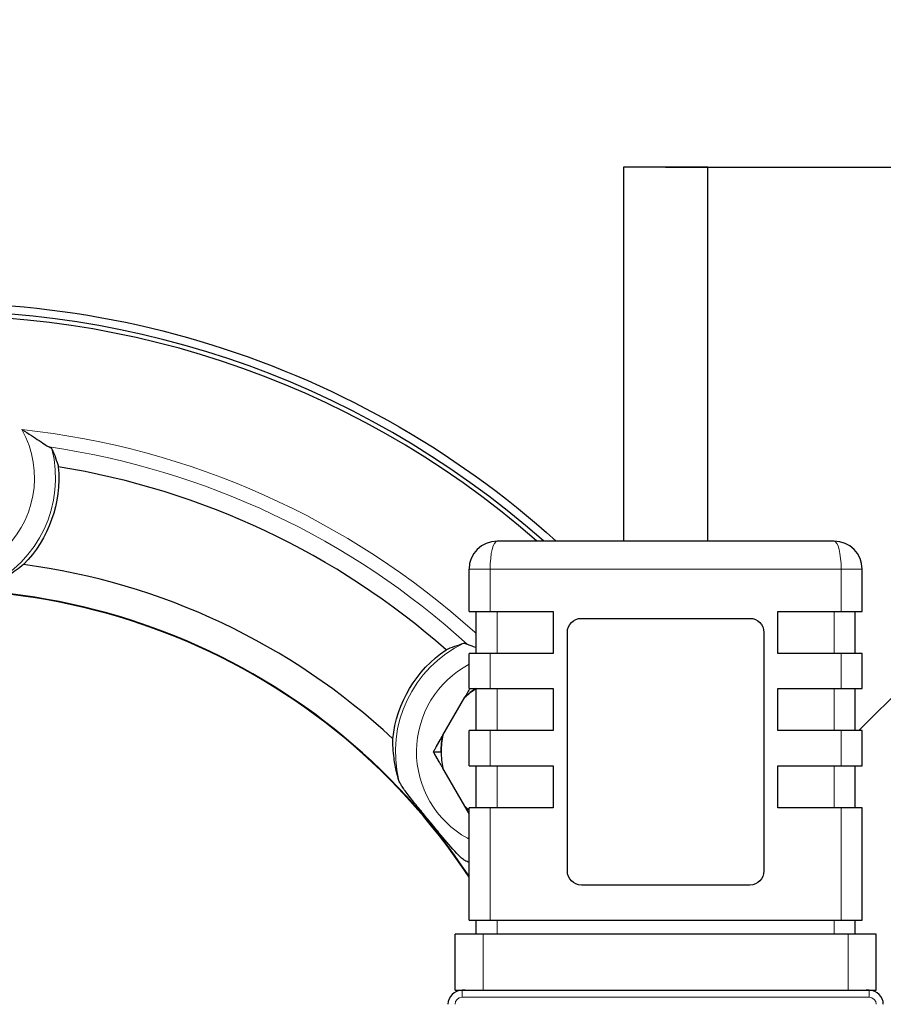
# Model space of a CAD drawing. Header units: millimetres. Extents: x 18 to 610, y -123 to 280.
# Tile 65 of 81: x 480 to 542, y -16 to 54. Entities that reach past the tile are written whole.
import ezdxf

# ---------------------------------------------------------------- set-up
doc = ezdxf.new("R2010")
doc.units = ezdxf.units.MM
doc.linetypes.add('SOLID', pattern=[0])
doc.styles.add('Arial', font='Arial.ttf', dxfattribs={"height": 7})
doc.dimstyles.get("Standard").update_dxf_attribs({"dimtxt": 5, "dimasz": 5, "dimexe": 0.18, "dimexo": 0.0625, "dimgap": 0.09, "dimtad": 0, "dimtih": 1, "dimtoh": 1, "dimdec": 4, "dimzin": 0, "dimdsep": 46, "dimtxsty": 'Arial', "dimcen": 0.09, "dimadec": 0, "dimazin": 0, "dimtfac": 1, "dimtdec": 4, "dimtofl": 0, "dimtmove": 0, "dimatfit": 3, "dimfxl": 0, "dimtolj": 1, "dimtzin": 0, "dimarcsym": 0})

# ---------------------------------------------------------------- blocks, each defined once
blk = doc.blocks.new('*D4')
at = {"color": 0, "lineweight": -2}
for p, q in [((526.091, 43.473), (603.572, 43.473)), ((601.612, -25.189), (601.612, 36.473)), ((594.964, -32.189), (603.572, -32.189))]:
    blk.add_line(p, q, dxfattribs=at)
at = {"color": 0}
for points in [[(602.778, 36.473), (600.445, 36.473), (601.612, 43.473)], [(600.445, -25.189), (602.778, -25.189), (601.612, -32.189)]]:
    blk.add_solid(points, dxfattribs=at)
at = {"layer": 'Defpoints', "color": 0}
for p in [(526.091, 43.473), (601.612, 43.473), (594.964, -32.189)]:
    blk.add_point(p, dxfattribs=at)
at = {"color": 0, "lineweight": 9, "insert": (594.552, 5.077), "char_height": 7, "attachment_point": 5, "rotation": 90, "style": 'Arial'}
blk.add_mtext('\\A1;75.7', dxfattribs=at)
blk = doc.blocks.new('*D6')
at = {"color": 0, "lineweight": -2}
for p, q in [((510.893, -85.872), (411.559, 59.025)), ((437.289, 21.493), (506.935, -80.098))]:
    blk.add_line(p, q, dxfattribs=at)
at = {"color": 0}
blk.add_solid([(505.973, -80.758), (507.897, -79.438), (510.893, -85.872)], dxfattribs=at)
at = {"layer": 'Defpoints', "color": 0}
for p in [(437.289, 21.493), (510.893, -85.872)]:
    blk.add_point(p, dxfattribs=at)
at = {"color": 0, "lineweight": 9, "insert": (428.334, 47.407), "char_height": 7, "attachment_point": 5, "rotation": 304.43247, "style": 'Arial'}
blk.add_mtext('\\A1;Ø130.2', dxfattribs=at)
blk = doc.blocks.new('BlockOfViews_4')
at = {"linetype": 'SOLID', "lineweight": 30}
for p, q in [((523.094, 43.473, 13.855), (523.094, 16.811, 13.855)), ((529.091, 16.811, 13.733), (529.091, 43.473, 13.733)), ((538.091, 16.811, 66.39), (514.091, 16.811, 66.39)), ((512.091, 11.811, 66.89), (512.091, 14.811, 66.89)), ((540.091, 11.811, 66.89), (540.091, 14.811, 66.89)), ((512.591, 8.811, 66.39), (512.591, 11.811, 66.39)), ((513.591, 11.811, 68.39), (518.091, 11.811, 68.39)), ((518.091, 11.811, 68.39), (518.091, 8.811, 68.39)), ((520.091, 11.311, 68.39), (532.091, 11.311, 68.39)), ((534.091, 8.811, 68.39), (534.091, 11.811, 68.39)), ((534.091, 11.811, 68.39), (538.591, 11.811, 68.39)), ((539.591, 8.811, 66.39), (539.591, 11.811, 66.39)), ((519.091, -6.689, 68.39), (519.091, 10.311, 68.39)), ((533.091, 10.311, 68.39), (533.091, -6.689, 68.39)), ((512.091, 6.311, 66.89), (512.091, 8.811, 66.89)), ((518.091, 8.811, 68.39), (513.591, 8.811, 68.39)), ((538.591, 8.811, 68.39), (534.091, 8.811, 68.39)), ((540.091, 6.311, 66.89), (540.091, 8.811, 66.89)), ((544.341, 7.804, -40.757), (539.855, 3.311, -41.163)), ((510.232, 2.996, 14.473), (511.789, 5.692, 14.473)), ((512.591, 3.311, 66.39), (512.591, 6.311, 66.39)), ((513.591, 6.311, 68.39), (518.091, 6.311, 68.39)), ((518.091, 6.311, 68.39), (518.091, 3.311, 68.39)), ((534.091, 3.311, 68.39), (534.091, 6.311, 68.39)), ((534.091, 6.311, 68.39), (538.591, 6.311, 68.39)), ((539.591, 3.311, 66.39), (539.591, 6.311, 66.39)), ((512.091, 0.811, 66.89), (512.091, 3.311, 66.89)), ((518.091, 3.311, 68.39), (513.591, 3.311, 68.39)), ((538.591, 3.311, 68.39), (534.091, 3.311, 68.39)), ((540.091, 0.811, 66.89), (540.091, 3.311, 66.89)), ((509.548, 1.811, 14.155), (510.098, 1.811, 14.473)), ((512.591, -2.189, 66.39), (512.591, 0.811, 66.39)), ((513.591, 0.811, 68.39), (518.091, 0.811, 68.39)), ((518.091, 0.811, 68.39), (518.091, -2.189, 68.39)), ((534.091, -2.189, 68.39), (534.091, 0.811, 68.39)), ((534.091, 0.811, 68.39), (538.591, 0.811, 68.39)), ((539.591, -2.189, 66.39), (539.591, 0.811, 66.39)), ((511.789, -2.07, 14.473), (510.232, 0.626, 14.473)), ((512.091, -10.189, 66.89), (512.091, -2.189, 66.89)), ((518.091, -2.189, 68.39), (513.591, -2.189, 68.39)), ((538.591, -2.189, 68.39), (534.091, -2.189, 68.39)), ((540.091, -10.189, 66.89), (540.091, -2.189, 66.89)), ((532.091, -7.689, 68.39), (520.091, -7.689, 68.39)), ((512.591, -11.189, 66.39), (512.591, -10.189, 66.39)), ((513.591, -10.189, 68.39), (538.591, -10.189, 68.39)), ((539.591, -11.189, 66.39), (539.591, -10.189, 66.39)), ((511.091, -15.189, 67.39), (511.091, -11.189, 67.39)), ((539.091, -11.189, 69.39), (513.091, -11.189, 69.39)), ((541.091, -15.189, 67.39), (541.091, -11.189, 67.39)), ((511.819, -15.189, 68.933), (511.591, -15.189, 68.933)), ((513.091, -15.189, 69.39), (539.091, -15.189, 69.39)), ((540.591, -15.189, 68.933), (540.363, -15.189, 68.933))]:
    blk.add_line(p, q, dxfattribs=at)
at = {"color": 196, "linetype": 'SOLID', "lineweight": 9}
for p, q in [((513.591, 11.811, 68.39), (513.591, 14.811, 68.39)), ((513.591, 14.811, 68.39), (538.591, 14.811, 68.39)), ((538.591, 11.811, 68.39), (538.591, 14.811, 68.39)), ((514.091, 8.811, 67.89), (514.091, 11.811, 67.89)), ((538.091, 8.811, 67.89), (538.091, 11.811, 67.89)), ((513.591, 6.311, 68.39), (513.591, 8.811, 68.39)), ((538.591, 6.311, 68.39), (538.591, 8.811, 68.39)), ((514.091, 3.311, 67.89), (514.091, 6.311, 67.89)), ((538.091, 3.311, 67.89), (538.091, 6.311, 67.89)), ((513.591, 0.811, 68.39), (513.591, 3.311, 68.39)), ((538.591, 0.811, 68.39), (538.591, 3.311, 68.39)), ((514.091, -2.189, 67.89), (514.091, 0.811, 67.89)), ((538.091, -2.189, 67.89), (538.091, 0.811, 67.89)), ((513.591, -10.189, 68.39), (513.591, -2.189, 68.39)), ((538.591, -10.189, 68.39), (538.591, -2.189, 68.39)), ((514.091, -11.189, 67.89), (514.091, -10.189, 67.89)), ((538.091, -11.189, 67.89), (538.091, -10.189, 67.89)), ((513.091, -15.189, 69.39), (513.091, -11.189, 69.39)), ((539.091, -15.189, 69.39), (539.091, -11.189, 69.39)), ((511.591, -15.689, 69.433), (540.591, -15.689, 69.433))]:
    blk.add_line(p, q, dxfattribs=at)
at = {"linetype": 'SOLID', "lineweight": 30, "extrusion": (0, -1, 0)}
for centre, radius, start, end in [((526.091, 13.733, -43.473), 3, 0, 177.66234), ((513.591, 66.89, -8.811), 1.5, 90, 180), ((538.591, 66.89, -8.811), 1.5, 0, 90), ((513.591, 66.89, -3.311), 1.5, 90, 180), ((538.591, 66.89, -3.311), 1.5, 0, 90), ((513.591, 66.89, 2.189), 1.5, 90, 180), ((538.591, 66.89, 2.189), 1.5, 0, 90), ((513.091, 67.39, 11.189), 2, 90, 180), ((539.091, 67.39, 11.189), 2, 0, 90)]:
    blk.add_arc(centre, radius, start, end, dxfattribs=at)
at = {"linetype": 'SOLID', "lineweight": 30, "extrusion": (3.55271e-15, 0, -1)}
blk.add_arc((-474.091, -32.189, 11.467), 66, 30.10029, 132.05811, dxfattribs=at)
at = {"linetype": 'SOLID', "lineweight": 30}
for centre, radius, start, end in [((474.091, -32.189, -7.767), 65.4, 48.54992, 318.36116), ((474.091, -32.189, 10.233), 65.086, 48.87291, 318.68174), ((474.091, -32.189, 2.033), 55, 48.61214, 80.84598), ((474.091, -32.189, 2.033), 47.75, 46.99472, 82.46339), ((474.091, -32.189, 10.233), 45.553, 33.46507, 175.59361), ((474.091, -32.189, 10.233), 45.519, 33.39896, 175.59014), ((474.091, -32.189, 10.233), 57.285, 47.7717, 47.90322), ((515.398, 1.811, 14.473), 5.3, 121.97974, 132.92006), ((515.398, 1.811, 14.473), 5.3, 167.07994, 180), ((515.398, 1.811, 14.473), 5.3, 180, 192.92006), ((515.398, 1.811, 14.473), 5.3, 180, 192.92006), ((515.398, 1.811, 14.473), 5.3, 227.07994, 231.38088), ((515.398, 1.811, 14.473), 5.3, 227.07994, 231.38385), ((511.591, -16.189, 68.933), 1, 90, 180), ((540.591, -16.189, 68.933), 1, 0, 90)]:
    blk.add_arc(centre, radius, start, end, dxfattribs=at)
at = {"color": 196, "linetype": 'SOLID', "lineweight": 9, "extrusion": (0, 0, -1)}
for centre, radius, start, end in [((-474.091, 21.311, -10.233), 7.051, 150.66922, 29.33078), ((-474.091, -32.189, -9.407), 56.3, 98.26577, 132.27611), ((-515.398, 1.811, -10.233), 7.051, 299.03225, 62.03199), ((-511.591, -16.189, -69.433), 0.5, 0, 90), ((-540.591, -16.189, -69.433), 0.5, 90, 180)]:
    blk.add_arc(centre, radius, start, end, dxfattribs=at)
at = {"color": 196, "linetype": 'SOLID', "lineweight": 9}
for centre, radius, start, end in [((474.091, -32.189, 10.233), 57.285, 47.90322, 83.83946), ((474.091, 21.311, 8.785), 8.551, 295.64085, 14.04437), ((515.398, 1.811, 8.785), 8.551, 115.41375, 193.81727), ((515.398, 1.811, 8.785), 8.551, 245.09897, 247.24813)]:
    blk.add_arc(centre, radius, start, end, dxfattribs=at)
at = {"linetype": 'SOLID', "lineweight": 30, "extrusion": (-2.45015e-16, 0, -1)}
for centre, start, end in [((-474.091, 21.311, -2.033), 174.77902, 224.53718), ((-515.398, 1.811, -2.033), 6.0047, 55.76286)]:
    blk.add_arc(centre, 8.786, start, end, dxfattribs=at)
at = {"color": 196, "linetype": 'SOLID', "lineweight": 9, "extrusion": (0, 1, 0)}
for centre, start, end in [((-513.591, 66.89, 14.811), 0, 90), ((-538.591, 66.89, 14.811), 90, 180)]:
    blk.add_arc(centre, 1.5, start, end, dxfattribs=at)
at = {"linetype": 'SOLID', "lineweight": 30, "extrusion": (0, 1, 0)}
for centre, radius, start, end in [((-513.591, 66.89, 11.811), 1.5, 0, 90), ((-538.591, 66.89, 11.811), 1.5, 90, 180), ((-513.591, 66.89, 6.311), 1.5, 0, 90), ((-538.591, 66.89, 6.311), 1.5, 90, 180), ((-513.591, 66.89, 0.811), 1.5, 0, 90), ((-538.591, 66.89, 0.811), 1.5, 90, 180), ((-513.591, 66.89, -10.189), 1.5, 0, 90), ((-538.591, 66.89, -10.189), 1.5, 90, 180), ((-513.091, 67.39, -15.189), 2, 0, 90), ((-539.091, 67.39, -15.189), 2, 90, 180)]:
    blk.add_arc(centre, radius, start, end, dxfattribs=at)
at = {"linetype": 'SOLID', "lineweight": 30, "extrusion": (-1.42109e-16, 0, -1)}
for centre, start, end in [((-520.091, 10.311, -68.39), 0, 90), ((-532.091, 10.311, -68.39), 90, 180), ((-520.091, -6.689, -68.39), 270, 0), ((-532.091, -6.689, -68.39), 180, 270)]:
    blk.add_arc(centre, 1, start, end, dxfattribs=at)
at = {"linetype": 'SOLID', "lineweight": 30, "extrusion": (0, 0, -1)}
for centre, radius, start, end in [((-515.398, 1.811, -14.473), 5.3, 47.07994, 58.00941), ((-515.398, 1.811, -14.473), 5.3, 0, 12.92006), ((-515.398, 1.811, -10.233), 7.051, 297.96801, 299.03225)]:
    blk.add_arc(centre, radius, start, end, dxfattribs=at)
at = {"linetype": 'SOLID', "lineweight": 30, "extrusion": (-0.866025, 0.5, -9.51527e-13)}
blk.add_arc((-258.702, 2.221, -440.376), 12.435, 101.83877, 102.26965, dxfattribs=at)
at = {"linetype": 'SOLID', "lineweight": 30, "extrusion": (-0.866025, 0.5, 7.44699e-12)}
blk.add_arc((-259.833, 2.221, -440.376), 12.435, 75.56317, 80.17313, dxfattribs=at)
at = {"linetype": 'SOLID', "lineweight": 30, "extrusion": (-0.866025, -0.5, 9.12311e-12)}
blk.add_arc((256.696, 2.221, -442.187), 12.435, 101.83888, 106.30282, dxfattribs=at)
at = {"linetype": 'SOLID', "lineweight": 30, "extrusion": (-0.866025, -0.5, 2.99193e-12)}
blk.add_arc((255.565, 2.221, -442.187), 12.435, 77.73035, 80.17313, dxfattribs=at)
at = {"color": 196, "linetype": 'SOLID', "lineweight": 9, "extrusion": (-1, 0, 0)}
for centre in [(15.689, 68.933, -511.591), (15.689, 68.933, -540.591)]:
    blk.add_arc(centre, 0.5, 90, 180, dxfattribs=at)
at = {"linetype": 'SOLID', "lineweight": 30, "extrusion": (0.242536, 0, 0.970143)}
blk.add_ellipse((514.091, 14.811, 66.39), major_axis=(-2, 0, 0.5), ratio=0.970143, start_param=4.712389, end_param=6.283185, dxfattribs=at)
at = {"color": 196, "linetype": 'SOLID', "lineweight": 9, "extrusion": (-0.970143, -2.15415e-16, -0.242536)}
blk.add_ellipse((514.091, 14.811, 66.39), major_axis=(-0.5, 0, 2), ratio=0.970143, start_param=0, end_param=1.570796, dxfattribs=at)
at = {"linetype": 'SOLID', "lineweight": 30, "extrusion": (-0.242536, 2.15415e-16, 0.970143)}
blk.add_ellipse((538.091, 14.811, 66.39), major_axis=(2, 0, 0.5), ratio=0.970143, start_param=0, end_param=1.570796, dxfattribs=at)
at = {"color": 196, "linetype": 'SOLID', "lineweight": 9, "extrusion": (0.970143, -4.3083e-16, -0.242536)}
blk.add_ellipse((538.091, 14.811, 66.39), major_axis=(0.5, 0, 2), ratio=0.970143, start_param=4.712389, end_param=6.283185, dxfattribs=at)
at = {"linetype": 'SOLID', "lineweight": 30}
for points, knots in [([(480.239, 24.765, 10.233), (480.244, 24.762, 10.233), (480.249, 24.759, 10.233), (480.734, 24.473, 10.231), (481.143, 24.199, 10.151), (481.665, 23.846, 9.918), (481.826, 23.737, 9.812), (482.041, 23.602, 9.61), (482.121, 23.555, 9.515), (482.185, 23.526, 9.407)], [-1.964888, -1.964888, -1.964888, -1.964888, -1.954554, -1.954554, -0.968363, -0.968363, -0.388603, -0.388603, -0.000048, -0.000048, -0.000048, -0.000048]), ([(482.185, 23.526, 9.407), (482.242, 23.501, 9.311), (482.288, 23.476, 9.21), (482.355, 23.429, 9.001), (482.377, 23.407, 8.894), (482.386, 23.386, 8.785)], [0.000001, 0.000001, 0.000001, 0.000001, 0.3407237, 0.3407237, 0.6743841, 0.6743841, 0.6743841, 0.6743841]), ([(482.386, 23.386, 8.785), (482.477, 23.179, 7.702), (482.563, 22.962, 6.558), (482.717, 22.529, 4.267), (482.784, 22.314, 3.12), (482.841, 22.11, 2.033)], [0.999786, 0.999786, 0.999786, 0.999786, 4.184941, 4.184941, 7.373204, 7.373204, 7.373204, 7.373204]), ([(480.354, 15.148, 2.033), (480.035, 14.881, 3.177), (479.664, 14.604, 4.375), (478.95, 14.163, 6.306), (478.644, 13.993, 7.054), (478.143, 13.753, 8.117), (477.972, 13.676, 8.456), (477.791, 13.602, 8.785)], [1.040291, 1.040291, 1.040291, 1.040291, 4.553172, 4.553172, 6.829758, 6.829758, 7.937867, 7.937867, 7.937867, 7.937867]), ([(510.455, 9.075, 2.033), (510.648, 9.16, 3.12), (510.857, 9.245, 4.267), (511.289, 9.401, 6.558), (511.511, 9.473, 7.702), (511.728, 9.534, 8.785)], [0.996678, 0.996678, 0.996678, 0.996678, 4.184941, 4.184941, 7.370096, 7.370096, 7.370096, 7.370096]), ([(511.728, 9.534, 8.785), (511.75, 9.54, 8.894), (511.781, 9.538, 9.001), (511.861, 9.515, 9.21), (511.909, 9.496, 9.311), (511.964, 9.468, 9.407)], [0, 0, 0, 0, 0.3334746, 0.3334746, 0.6740164, 0.6740164, 0.6740164, 0.6740164]), ([(511.964, 9.468, 9.407), (512.028, 9.436, 9.515), (512.115, 9.405, 9.61), (512.316, 9.338, 9.779), (512.443, 9.299, 9.859), (512.591, 9.255, 9.93)], [-3.3142, -3.3142, -3.3142, -3.3142, -2.655402, -2.655402, -1.940937, -1.940937, -1.940937, -1.940937]), ([(512.146, 6.311, 14.327), (512.135, 6.293, 14.332), (512.125, 6.275, 14.337), (512.103, 6.236, 14.348), (512.091, 6.215, 14.353), (512.067, 6.174, 14.364), (512.055, 6.153, 14.369), (512.031, 6.111, 14.38), (512.019, 6.09, 14.385), (511.994, 6.048, 14.395), (511.982, 6.028, 14.4), (511.958, 5.986, 14.41), (511.946, 5.965, 14.415), (511.922, 5.923, 14.424), (511.91, 5.902, 14.429), (511.886, 5.86, 14.438), (511.874, 5.839, 14.443), (511.849, 5.797, 14.452), (511.837, 5.776, 14.456), (511.813, 5.734, 14.465), (511.801, 5.713, 14.469), (511.789, 5.692, 14.473)], [0.3869621, 0.3869621, 0.3869621, 0.3869621, 0.4235903, 0.4235903, 0.4659493, 0.4659493, 0.5083083, 0.5083083, 0.5506673, 0.5506673, 0.5930264, 0.5930264, 0.6353854, 0.6353854, 0.6777444, 0.6777444, 0.7201034, 0.7201034, 0.7624625, 0.7624625, 0.8048215, 0.8048215, 0.8048215, 0.8048215]), ([(510.232, 2.996, 14.473), (510.22, 2.975, 14.469), (510.208, 2.954, 14.465), (510.184, 2.912, 14.456), (510.171, 2.891, 14.452), (510.147, 2.849, 14.443), (510.135, 2.828, 14.438), (510.111, 2.786, 14.429), (510.099, 2.765, 14.424), (510.075, 2.723, 14.415), (510.062, 2.702, 14.41), (510.038, 2.66, 14.4), (510.026, 2.639, 14.395), (510.002, 2.598, 14.385), (509.99, 2.577, 14.38), (509.966, 2.535, 14.369), (509.954, 2.514, 14.364), (509.93, 2.473, 14.353), (509.918, 2.452, 14.347), (509.894, 2.41, 14.336), (509.882, 2.389, 14.331), (509.858, 2.348, 14.319), (509.846, 2.327, 14.314), (509.822, 2.286, 14.302), (509.81, 2.265, 14.296), (509.786, 2.223, 14.284), (509.774, 2.203, 14.278), (509.75, 2.161, 14.266), (509.738, 2.14, 14.26), (509.714, 2.099, 14.247), (509.702, 2.078, 14.241), (509.679, 2.037, 14.228), (509.667, 2.017, 14.222), (509.643, 1.975, 14.209), (509.631, 1.955, 14.202), (509.607, 1.914, 14.189), (509.595, 1.893, 14.183), (509.572, 1.852, 14.169), (509.56, 1.831, 14.162), (509.548, 1.811, 14.155)], [0, 0, 0, 0, 0.0280169, 0.0280169, 0.0560337, 0.0560337, 0.0840506, 0.0840506, 0.1120674, 0.1120674, 0.1400843, 0.1400843, 0.1681012, 0.1681012, 0.196118, 0.196118, 0.2241349, 0.2241349, 0.2521517, 0.2521517, 0.2801686, 0.2801686, 0.3081855, 0.3081855, 0.3362023, 0.3362023, 0.3642192, 0.3642192, 0.392236, 0.392236, 0.4202529, 0.4202529, 0.4482698, 0.4482698, 0.4762866, 0.4762866, 0.5043035, 0.5043035, 0.5323203, 0.5323203, 0.5323203, 0.5323203]), ([(507.095, -0.231, 8.785), (507.037, -0.045, 8.456), (506.987, 0.136, 8.117), (506.854, 0.675, 7.054), (506.791, 1.02, 6.306), (506.679, 1.851, 4.375), (506.656, 2.314, 3.177), (506.66, 2.73, 2.033)], [1.168477, 1.168477, 1.168477, 1.168477, 2.276586, 2.276586, 4.553172, 4.553172, 8.066053, 8.066053, 8.066053, 8.066053]), ([(510.232, 0.626, 14.473), (510.22, 0.647, 14.469), (510.208, 0.668, 14.465), (510.184, 0.71, 14.456), (510.171, 0.731, 14.452), (510.147, 0.773, 14.443), (510.135, 0.794, 14.438), (510.111, 0.836, 14.429), (510.099, 0.857, 14.424), (510.075, 0.899, 14.415), (510.062, 0.919, 14.41), (510.038, 0.961, 14.4), (510.026, 0.982, 14.395), (510.002, 1.024, 14.385), (509.99, 1.045, 14.38), (509.966, 1.087, 14.369), (509.954, 1.107, 14.364), (509.93, 1.149, 14.353), (509.918, 1.17, 14.347), (509.894, 1.211, 14.336), (509.882, 1.232, 14.331), (509.858, 1.274, 14.319), (509.846, 1.295, 14.314), (509.822, 1.336, 14.302), (509.81, 1.357, 14.296), (509.786, 1.398, 14.284), (509.774, 1.419, 14.278), (509.75, 1.46, 14.266), (509.738, 1.481, 14.26), (509.714, 1.522, 14.247), (509.702, 1.543, 14.241), (509.679, 1.584, 14.228), (509.667, 1.605, 14.222), (509.643, 1.646, 14.209), (509.631, 1.667, 14.202), (509.607, 1.708, 14.189), (509.595, 1.729, 14.183), (509.572, 1.77, 14.169), (509.56, 1.79, 14.162), (509.548, 1.811, 14.155)], [0, 0, 0, 0, 0.0280169, 0.0280169, 0.0560337, 0.0560337, 0.0840506, 0.0840506, 0.1120674, 0.1120674, 0.1400843, 0.1400843, 0.1681012, 0.1681012, 0.196118, 0.196118, 0.2241349, 0.2241349, 0.2521517, 0.2521517, 0.2801686, 0.2801686, 0.3081855, 0.3081855, 0.3362023, 0.3362023, 0.3642192, 0.3642192, 0.392236, 0.392236, 0.4202529, 0.4202529, 0.4482698, 0.4482698, 0.4762866, 0.4762866, 0.5043035, 0.5043035, 0.5323203, 0.5323203, 0.5323203, 0.5323203]), ([(511.798, -5.945, 8.785), (511.728, -5.908, 8.918), (511.645, -5.844, 9.036), (511.432, -5.657, 9.286), (511.272, -5.498, 9.43), (510.713, -4.889, 9.779), (510.313, -4.408, 9.888), (509.832, -3.827, 9.956), (509.715, -3.684, 9.968), (509.534, -3.465, 9.979), (509.47, -3.387, 9.981), (509.353, -3.245, 9.983), (509.3, -3.181, 9.984), (509.187, -3.043, 9.982), (509.126, -2.97, 9.98), (508.964, -2.772, 9.971), (508.861, -2.647, 9.963), (508.639, -2.377, 9.935), (508.519, -2.23, 9.915), (508.181, -1.813, 9.838), (507.957, -1.534, 9.763), (507.541, -0.987, 9.527), (507.392, -0.774, 9.385), (507.242, -0.535, 9.176), (507.198, -0.46, 9.101), (507.133, -0.333, 8.947), (507.109, -0.279, 8.869), (507.095, -0.231, 8.785)], [0, 0, 0, 0, 0.463384, 0.463384, 1.12887, 1.12887, 2.310299, 2.310299, 2.689403, 2.689403, 2.896978, 2.896978, 3.068045, 3.068045, 3.26456, 3.26456, 3.596541, 3.596541, 3.986816, 3.986816, 4.713108, 4.713108, 5.482845, 5.482845, 5.847384, 5.847384, 6.161059, 6.161059, 6.161059, 6.161059]), ([(512.091, -2.595, 14.353), (512.087, -2.587, 14.355), (512.083, -2.58, 14.356), (512.067, -2.552, 14.364), (512.055, -2.531, 14.369), (512.031, -2.489, 14.38), (512.019, -2.469, 14.385), (511.994, -2.427, 14.395), (511.982, -2.406, 14.4), (511.958, -2.364, 14.41), (511.946, -2.343, 14.415), (511.922, -2.301, 14.424), (511.91, -2.28, 14.429), (511.886, -2.238, 14.438), (511.874, -2.217, 14.443), (511.849, -2.176, 14.452), (511.837, -2.155, 14.456), (511.813, -2.112, 14.465), (511.801, -2.091, 14.469), (511.789, -2.07, 14.473)], [0.4511913, 0.4511913, 0.4511913, 0.4511913, 0.4659493, 0.4659493, 0.5083083, 0.5083083, 0.5506673, 0.5506673, 0.5930264, 0.5930264, 0.6353854, 0.6353854, 0.6777444, 0.6777444, 0.7201034, 0.7201034, 0.7624625, 0.7624625, 0.8048215, 0.8048215, 0.8048215, 0.8048215])]:
    blk.add_open_spline(points, degree=3, knots=knots, dxfattribs=at)
blk.add_open_spline([(512.092, -6.097, 8.205), (511.995, -6.049, 8.402), (511.897, -5.998, 8.595), (511.798, -5.945, 8.785)], degree=3, dxfattribs=at)

msp = doc.modelspace()

# ---------------------------------------------------------------- block references
msp.add_blockref('BlockOfViews_4', (0, 0))

# ---------------------------------------------------------------- dimensions: what is measured, and where the dimension line sits
at = {"lineweight": 9}
dim = msp.add_diameter_dim_2p(p1=(437.289, 21.493), p2=(510.893, -85.872), dimstyle='Standard', override={"dimtxt": 7, "dimasz": 7, "dimexe": 1.96, "dimexo": 0, "dimgap": 3.5, "dimtad": 1, "dimtih": 0, "dimtoh": 0, "dimdec": 1, "dimlfac": 1, "dimpost": '״<>', "dimse1": 0, "dimse2": 0, "dimtofl": 1}, dxfattribs=at)
dim.commit()
dim.dimension.update_dxf_attribs({"geometry": '*D6', "text_midpoint": (422.341, 43.298), "dimtype": 163})
dim = msp.add_linear_dim(base=(601.612, 43.473), p1=(594.964, -32.189), p2=(526.091, 43.473), angle=90, dimstyle='Standard', override={"dimtxt": 7, "dimasz": 7, "dimexe": 1.96, "dimexo": 0, "dimgap": 3.5, "dimtad": 1, "dimtih": 0, "dimtoh": 1, "dimdec": 1, "dimlfac": 1, "dimpost": '<>', "dimsah": 1, "dimse1": 0, "dimse2": 0, "dimtix": 1}, dxfattribs=at)
dim.commit()
dim.dimension.update_dxf_attribs({"geometry": '*D4', "text_midpoint": (601.612, 5.077), "dimtype": 160})

doc.saveas('drawing.dxf')
